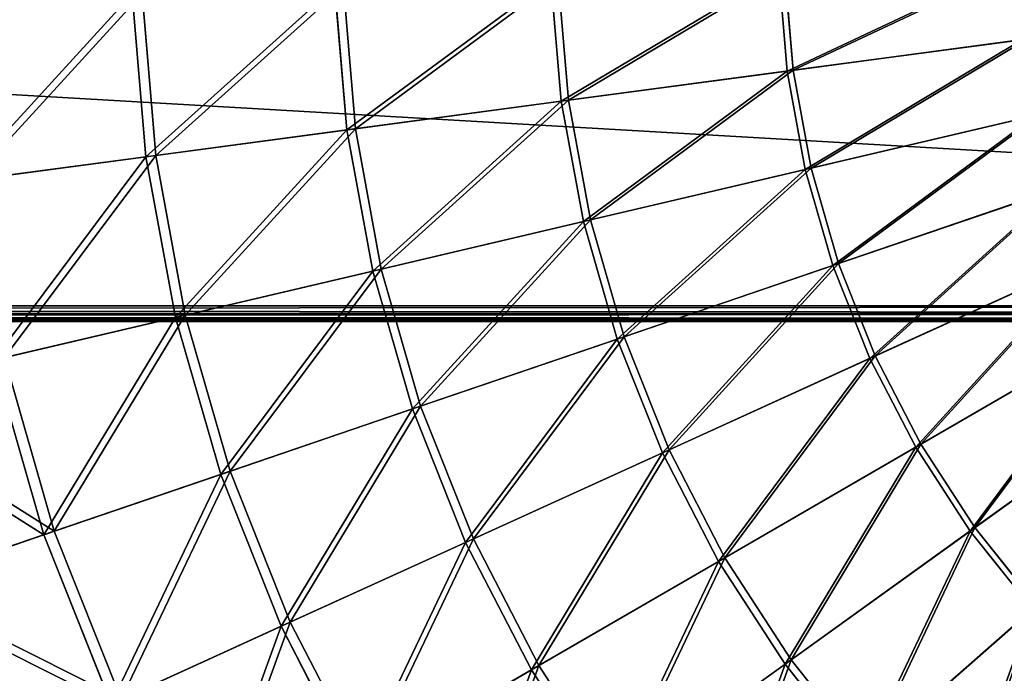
# Model space of a CAD drawing. Extents: x 0 to 923, y 0 to 335.
# Tile 110 of 164: x 641 to 705, y 120 to 162. Entities that reach past the tile are written whole.
import ezdxf

# ---------------------------------------------------------------- set-up
doc = ezdxf.new("R2010")
doc.units = 0
doc.layers.get('0').update_dxf_attribs({"color": 13, "linetype": 'CONTINUOUS'})

# ---------------------------------------------------------------- blocks, each defined once
blk = doc.blocks.new('GROUP_4')
for p, q in [((87.93, 156.785, 145.517), (87.272, 164.625, 145.517)), ((88.398, 156.847, 144.634), (87.744, 164.642, 144.634)), ((102.457, 158.725, 152.44), (101.919, 165.132, 152.44)), ((102.836, 158.776, 151.515), (102.302, 165.146, 151.515)), ((74.147, 154.944, 137.192), (73.375, 164.144, 137.192)), ((73.931, 164.163, 136.359), (74.698, 155.017, 136.359)), ((61.24, 153.22, 127.547), (60.362, 163.694, 127.547)), ((60.996, 163.716, 126.772), (61.87, 153.304, 126.772)), ((102.836, 158.776, 151.515), (117.874, 160.784, 156.937)), ((117.586, 160.746, 157.895), (102.457, 158.725, 152.44)), ((102.457, 158.725, 152.44), (87.93, 156.785, 145.517)), ((88.398, 156.847, 144.634), (102.836, 158.776, 151.515)), ((103.62, 152.401, 152.44), (102.457, 158.725, 152.44)), ((103.992, 152.489, 151.515), (102.836, 158.776, 151.515)), ((87.93, 156.785, 145.517), (74.147, 154.944, 137.192)), ((74.698, 155.017, 136.359), (88.398, 156.847, 144.634)), ((89.353, 149.047, 145.517), (87.93, 156.785, 145.517)), ((89.812, 149.155, 144.634), (88.398, 156.847, 144.634)), ((118.478, 155.896, 157.895), (103.62, 152.401, 152.44)), ((103.992, 152.489, 151.515), (118.761, 155.962, 156.937)), ((74.147, 154.944, 137.192), (61.24, 153.22, 127.547)), ((61.87, 153.304, 126.772), (74.698, 155.017, 136.359)), ((75.817, 145.863, 137.192), (74.147, 154.944, 137.192)), ((74.698, 155.017, 136.359), (76.358, 145.991, 136.359)), ((61.24, 153.22, 127.547), (49.334, 151.629, 116.673)), ((50.036, 151.723, 115.964), (61.87, 153.304, 126.772)), ((63.141, 142.883, 127.547), (61.24, 153.22, 127.547)), ((61.87, 153.304, 126.772), (63.76, 143.028, 126.772)), ((103.62, 152.401, 152.44), (89.353, 149.047, 145.517)), ((89.812, 149.155, 144.634), (103.992, 152.489, 151.515)), ((105.397, 146.222, 152.44), (103.62, 152.401, 152.44)), ((103.992, 152.489, 151.515), (105.759, 146.346, 151.515)), ((105.397, 146.222, 152.44), (119.842, 151.156, 157.895)), ((105.759, 146.346, 151.515), (120.116, 151.25, 156.937)), ((89.353, 149.047, 145.517), (75.817, 145.863, 137.192)), ((76.358, 145.991, 136.359), (89.812, 149.155, 144.634)), ((91.528, 141.485, 145.517), (89.353, 149.047, 145.517)), ((91.974, 141.638, 144.634), (89.812, 149.155, 144.634)), ((91.528, 141.485, 145.517), (105.397, 146.222, 152.44)), ((91.974, 141.638, 144.634), (105.759, 146.346, 151.515)), ((107.771, 140.247, 152.44), (105.397, 146.222, 152.44)), ((105.759, 146.346, 151.515), (108.119, 140.405, 151.515)), ((121.663, 146.573, 157.895), (107.771, 140.247, 152.44)), ((108.119, 140.405, 151.515), (121.927, 146.693, 156.937)), ((75.817, 145.863, 137.192), (63.141, 142.883, 127.547)), ((63.76, 143.028, 126.772), (76.358, 145.991, 136.359)), ((78.369, 136.991, 137.192), (75.817, 145.863, 137.192)), ((76.358, 145.991, 136.359), (78.895, 137.17, 136.359)), ((63.141, 142.883, 127.547), (51.448, 140.133, 116.673)), ((52.137, 140.295, 115.964), (63.76, 143.028, 126.772)), ((66.047, 132.782, 127.547), (63.141, 142.883, 127.547)), ((63.76, 143.028, 126.772), (66.647, 132.987, 126.772)), ((110.72, 134.533, 152.44), (123.924, 142.19, 157.895)), ((111.051, 134.725, 151.515), (124.176, 142.335, 156.937)), ((78.369, 136.991, 137.192), (91.528, 141.485, 145.517)), ((78.895, 137.17, 136.359), (91.974, 141.638, 144.634)), ((94.433, 134.173, 145.517), (91.528, 141.485, 145.517)), ((94.863, 134.369, 144.634), (91.974, 141.638, 144.634)), ((54.679, 128.899, 116.673), (51.448, 140.133, 116.673)), ((52.137, 140.295, 115.964), (55.349, 129.128, 115.964)), ((107.771, 140.247, 152.44), (94.433, 134.173, 145.517)), ((94.863, 134.369, 144.634), (108.119, 140.405, 151.515)), ((110.72, 134.533, 152.44), (107.771, 140.247, 152.44)), ((108.119, 140.405, 151.515), (111.051, 134.725, 151.515)), ((126.605, 138.05, 157.895), (114.214, 129.135, 152.44)), ((114.525, 129.359, 151.515), (126.84, 138.219, 156.937)), ((66.047, 132.782, 127.547), (78.369, 136.991, 137.192)), ((66.647, 132.987, 126.772), (78.895, 137.17, 136.359)), ((81.778, 128.41, 137.192), (78.369, 136.991, 137.192)), ((78.895, 137.17, 136.359), (82.284, 128.641, 136.359)), ((94.433, 134.173, 145.517), (81.778, 128.41, 137.192)), ((82.284, 128.641, 136.359), (94.863, 134.369, 144.634)), ((98.042, 127.181, 145.517), (94.433, 134.173, 145.517)), ((94.863, 134.369, 144.634), (98.45, 127.418, 144.634)), ((98.042, 127.181, 145.517), (110.72, 134.533, 152.44)), ((98.45, 127.418, 144.634), (111.051, 134.725, 151.515)), ((114.214, 129.135, 152.44), (110.72, 134.533, 152.44)), ((111.051, 134.725, 151.515), (114.525, 129.359, 151.515)), ((55.349, 129.128, 115.964), (66.647, 132.987, 126.772)), ((66.647, 132.987, 126.772), (70.506, 123.277, 126.772)), ((54.679, 128.899, 116.673), (66.047, 132.782, 127.547)), ((69.928, 123.014, 127.547), (66.047, 132.782, 127.547)), ((45.109, 125.63, 104.039), (55.349, 129.128, 115.964)), ((55.349, 129.128, 115.964), (59.64, 118.329, 115.964)), ((114.214, 129.135, 152.44), (102.318, 120.577, 145.517)), ((102.701, 120.852, 144.634), (114.525, 129.359, 151.515)), ((118.221, 124.107, 152.44), (114.214, 129.135, 152.44)), ((114.525, 129.359, 151.515), (118.508, 124.36, 151.515)), ((44.376, 125.38, 104.675), (54.679, 128.899, 116.673)), ((58.996, 118.036, 116.673), (54.679, 128.899, 116.673)), ((70.506, 123.277, 126.772), (82.284, 128.641, 136.359)), ((82.284, 128.641, 136.359), (86.493, 120.485, 136.359)), ((81.778, 128.41, 137.192), (69.928, 123.014, 127.547)), ((86.012, 120.206, 137.192), (81.778, 128.41, 137.192)), ((86.493, 120.485, 136.359), (98.45, 127.418, 144.634)), ((98.45, 127.418, 144.634), (102.701, 120.852, 144.634)), ((86.012, 120.206, 137.192), (98.042, 127.181, 145.517)), ((102.318, 120.577, 145.517), (98.042, 127.181, 145.517)), ((107.221, 114.423, 145.517), (118.221, 124.107, 152.44)), ((107.575, 114.735, 144.634), (118.508, 124.36, 151.515)), ((69.928, 123.014, 127.547), (58.996, 118.036, 116.673)), ((59.64, 118.329, 115.964), (70.506, 123.277, 126.772)), ((74.748, 113.674, 127.547), (69.928, 123.014, 127.547)), ((70.506, 123.277, 126.772), (75.297, 113.992, 126.772)), ((75.297, 113.992, 126.772), (86.493, 120.485, 136.359)), ((86.493, 120.485, 136.359), (91.481, 112.78, 136.359)), ((102.318, 120.577, 145.517), (91.03, 112.456, 137.192)), ((91.481, 112.78, 136.359), (102.701, 120.852, 144.634)), ((107.221, 114.423, 145.517), (102.318, 120.577, 145.517)), ((102.701, 120.852, 144.634), (107.575, 114.735, 144.634)), ((74.748, 113.674, 127.547), (86.012, 120.206, 137.192)), ((91.03, 112.456, 137.192), (86.012, 120.206, 137.192))]:
    blk.add_line(p, q)
mesh = blk.add_polyface()
corners = [(102.457, 158.725, 152.44), (117.174, 165.661, 157.895), (101.919, 165.132, 152.44), (117.586, 160.746, 157.895)]
mesh.append_faces([[corners[k] for k in face] for face in [(0, 1, 2), (1, 0, 3)]], dxfattribs={"vtx0": -1})
mesh = blk.add_polyface()
corners = [(117.464, 165.671, 156.937), (102.836, 158.776, 151.515), (102.302, 165.146, 151.515), (117.874, 160.784, 156.937)]
mesh.append_faces([[corners[k] for k in face] for face in [(0, 1, 2), (1, 0, 3)]], dxfattribs={"vtx0": -1})
mesh = blk.add_polyface()
corners = [(74.147, 154.944, 137.192), (87.272, 164.625, 145.517), (73.375, 164.144, 137.192), (87.93, 156.785, 145.517)]
mesh.append_faces([[corners[k] for k in face] for face in [(0, 1, 2), (1, 0, 3)]], dxfattribs={"vtx0": -1})
mesh = blk.add_polyface()
corners = [(87.744, 164.642, 144.634), (74.698, 155.017, 136.359), (73.931, 164.163, 136.359), (88.398, 156.847, 144.634)]
mesh.append_faces([[corners[k] for k in face] for face in [(0, 1, 2), (1, 0, 3)]], dxfattribs={"vtx0": -1})
mesh = blk.add_polyface()
corners = [(87.93, 156.785, 145.517), (101.919, 165.132, 152.44), (87.272, 164.625, 145.517), (102.457, 158.725, 152.44)]
mesh.append_faces([[corners[k] for k in face] for face in [(0, 1, 2), (1, 0, 3)]], dxfattribs={"vtx0": -1})
mesh = blk.add_polyface()
corners = [(102.302, 165.146, 151.515), (88.398, 156.847, 144.634), (87.744, 164.642, 144.634), (102.836, 158.776, 151.515)]
mesh.append_faces([[corners[k] for k in face] for face in [(0, 1, 2), (1, 0, 3)]], dxfattribs={"vtx0": -1})
mesh = blk.add_polyface()
corners = [(61.24, 153.22, 127.547), (73.375, 164.144, 137.192), (60.362, 163.694, 127.547), (74.147, 154.944, 137.192)]
mesh.append_faces([[corners[k] for k in face] for face in [(0, 1, 2), (1, 0, 3)]], dxfattribs={"vtx0": -1})
mesh = blk.add_polyface()
corners = [(73.931, 164.163, 136.359), (61.87, 153.304, 126.772), (60.996, 163.716, 126.772), (74.698, 155.017, 136.359)]
mesh.append_faces([[corners[k] for k in face] for face in [(0, 1, 2), (1, 0, 3)]], dxfattribs={"vtx0": -1})
mesh = blk.add_polyface()
corners = [(49.334, 151.629, 116.673), (60.362, 163.694, 127.547), (48.357, 163.278, 116.673), (61.24, 153.22, 127.547)]
mesh.append_faces([[corners[k] for k in face] for face in [(0, 1, 2), (1, 0, 3)]], dxfattribs={"vtx0": -1})
mesh = blk.add_polyface()
corners = [(60.996, 163.716, 126.772), (50.036, 151.723, 115.964), (49.064, 163.302, 115.964), (61.87, 153.304, 126.772)]
mesh.append_faces([[corners[k] for k in face] for face in [(0, 1, 2), (1, 0, 3)]], dxfattribs={"vtx0": -1})
mesh = blk.add_polyface()
corners = [(117.874, 160.784, 156.937), (103.992, 152.489, 151.515), (102.836, 158.776, 151.515), (118.761, 155.962, 156.937)]
mesh.append_faces([[corners[k] for k in face] for face in [(0, 1, 2), (1, 0, 3)]], dxfattribs={"vtx0": -1})
mesh = blk.add_polyface()
corners = [(103.62, 152.401, 152.44), (117.586, 160.746, 157.895), (102.457, 158.725, 152.44), (118.478, 155.896, 157.895)]
mesh.append_faces([[corners[k] for k in face] for face in [(0, 1, 2), (1, 0, 3)]], dxfattribs={"vtx0": -1})
mesh = blk.add_polyface()
corners = [(89.353, 149.047, 145.517), (102.457, 158.725, 152.44), (87.93, 156.785, 145.517), (103.62, 152.401, 152.44)]
mesh.append_faces([[corners[k] for k in face] for face in [(0, 1, 2), (1, 0, 3)]], dxfattribs={"vtx0": -1})
mesh = blk.add_polyface()
corners = [(102.836, 158.776, 151.515), (89.812, 149.155, 144.634), (88.398, 156.847, 144.634), (103.992, 152.489, 151.515)]
mesh.append_faces([[corners[k] for k in face] for face in [(0, 1, 2), (1, 0, 3)]], dxfattribs={"vtx0": -1})
mesh = blk.add_polyface()
corners = [(75.817, 145.863, 137.192), (87.93, 156.785, 145.517), (74.147, 154.944, 137.192), (89.353, 149.047, 145.517)]
mesh.append_faces([[corners[k] for k in face] for face in [(0, 1, 2), (1, 0, 3)]], dxfattribs={"vtx0": -1})
mesh = blk.add_polyface()
corners = [(88.398, 156.847, 144.634), (76.358, 145.991, 136.359), (74.698, 155.017, 136.359), (89.812, 149.155, 144.634)]
mesh.append_faces([[corners[k] for k in face] for face in [(0, 1, 2), (1, 0, 3)]], dxfattribs={"vtx0": -1})
mesh = blk.add_polyface()
corners = [(105.397, 146.222, 152.44), (118.478, 155.896, 157.895), (103.62, 152.401, 152.44), (119.842, 151.156, 157.895)]
mesh.append_faces([[corners[k] for k in face] for face in [(0, 1, 2), (1, 0, 3)]], dxfattribs={"vtx0": -1})
mesh = blk.add_polyface()
corners = [(118.761, 155.962, 156.937), (105.759, 146.346, 151.515), (103.992, 152.489, 151.515), (120.116, 151.25, 156.937)]
mesh.append_faces([[corners[k] for k in face] for face in [(0, 1, 2), (1, 0, 3)]], dxfattribs={"vtx0": -1})
mesh = blk.add_polyface()
corners = [(63.141, 142.883, 127.547), (74.147, 154.944, 137.192), (61.24, 153.22, 127.547), (75.817, 145.863, 137.192)]
mesh.append_faces([[corners[k] for k in face] for face in [(0, 1, 2), (1, 0, 3)]], dxfattribs={"vtx0": -1})
mesh = blk.add_polyface()
corners = [(74.698, 155.017, 136.359), (63.76, 143.028, 126.772), (61.87, 153.304, 126.772), (76.358, 145.991, 136.359)]
mesh.append_faces([[corners[k] for k in face] for face in [(0, 1, 2), (1, 0, 3)]], dxfattribs={"vtx0": -1})
mesh = blk.add_polyface()
corners = [(51.448, 140.133, 116.673), (61.24, 153.22, 127.547), (49.334, 151.629, 116.673), (63.141, 142.883, 127.547)]
mesh.append_faces([[corners[k] for k in face] for face in [(0, 1, 2), (1, 0, 3)]], dxfattribs={"vtx0": -1})
mesh = blk.add_polyface()
corners = [(61.87, 153.304, 126.772), (52.137, 140.295, 115.964), (50.036, 151.723, 115.964), (63.76, 143.028, 126.772)]
mesh.append_faces([[corners[k] for k in face] for face in [(0, 1, 2), (1, 0, 3)]], dxfattribs={"vtx0": -1})
mesh = blk.add_polyface()
corners = [(91.528, 141.485, 145.517), (103.62, 152.401, 152.44), (89.353, 149.047, 145.517), (105.397, 146.222, 152.44)]
mesh.append_faces([[corners[k] for k in face] for face in [(0, 1, 2), (1, 0, 3)]], dxfattribs={"vtx0": -1})
mesh = blk.add_polyface()
corners = [(103.992, 152.489, 151.515), (91.974, 141.638, 144.634), (89.812, 149.155, 144.634), (105.759, 146.346, 151.515)]
mesh.append_faces([[corners[k] for k in face] for face in [(0, 1, 2), (1, 0, 3)]], dxfattribs={"vtx0": -1})
mesh = blk.add_polyface()
corners = [(107.771, 140.247, 152.44), (119.842, 151.156, 157.895), (105.397, 146.222, 152.44), (121.663, 146.573, 157.895)]
mesh.append_faces([[corners[k] for k in face] for face in [(0, 1, 2), (1, 0, 3)]], dxfattribs={"vtx0": -1})
mesh = blk.add_polyface()
corners = [(120.116, 151.25, 156.937), (108.119, 140.405, 151.515), (105.759, 146.346, 151.515), (121.927, 146.693, 156.937)]
mesh.append_faces([[corners[k] for k in face] for face in [(0, 1, 2), (1, 0, 3)]], dxfattribs={"vtx0": -1})
mesh = blk.add_polyface()
corners = [(78.369, 136.991, 137.192), (89.353, 149.047, 145.517), (75.817, 145.863, 137.192), (91.528, 141.485, 145.517)]
mesh.append_faces([[corners[k] for k in face] for face in [(0, 1, 2), (1, 0, 3)]], dxfattribs={"vtx0": -1})
mesh = blk.add_polyface()
corners = [(89.812, 149.155, 144.634), (78.895, 137.17, 136.359), (76.358, 145.991, 136.359), (91.974, 141.638, 144.634)]
mesh.append_faces([[corners[k] for k in face] for face in [(0, 1, 2), (1, 0, 3)]], dxfattribs={"vtx0": -1})
mesh = blk.add_polyface()
corners = [(94.433, 134.173, 145.517), (105.397, 146.222, 152.44), (91.528, 141.485, 145.517), (107.771, 140.247, 152.44)]
mesh.append_faces([[corners[k] for k in face] for face in [(0, 1, 2), (1, 0, 3)]], dxfattribs={"vtx0": -1})
mesh = blk.add_polyface()
corners = [(105.759, 146.346, 151.515), (94.863, 134.369, 144.634), (91.974, 141.638, 144.634), (108.119, 140.405, 151.515)]
mesh.append_faces([[corners[k] for k in face] for face in [(0, 1, 2), (1, 0, 3)]], dxfattribs={"vtx0": -1})
mesh = blk.add_polyface()
corners = [(110.72, 134.533, 152.44), (121.663, 146.573, 157.895), (107.771, 140.247, 152.44), (123.924, 142.19, 157.895)]
mesh.append_faces([[corners[k] for k in face] for face in [(0, 1, 2), (1, 0, 3)]], dxfattribs={"vtx0": -1})
mesh = blk.add_polyface()
corners = [(121.927, 146.693, 156.937), (111.051, 134.725, 151.515), (108.119, 140.405, 151.515), (124.176, 142.335, 156.937)]
mesh.append_faces([[corners[k] for k in face] for face in [(0, 1, 2), (1, 0, 3)]], dxfattribs={"vtx0": -1})
mesh = blk.add_polyface()
corners = [(66.047, 132.782, 127.547), (75.817, 145.863, 137.192), (63.141, 142.883, 127.547), (78.369, 136.991, 137.192)]
mesh.append_faces([[corners[k] for k in face] for face in [(0, 1, 2), (1, 0, 3)]], dxfattribs={"vtx0": -1})
mesh = blk.add_polyface()
corners = [(76.358, 145.991, 136.359), (66.647, 132.987, 126.772), (63.76, 143.028, 126.772), (78.895, 137.17, 136.359)]
mesh.append_faces([[corners[k] for k in face] for face in [(0, 1, 2), (1, 0, 3)]], dxfattribs={"vtx0": -1})
mesh = blk.add_polyface()
corners = [(54.679, 128.899, 116.673), (63.141, 142.883, 127.547), (51.448, 140.133, 116.673), (66.047, 132.782, 127.547)]
mesh.append_faces([[corners[k] for k in face] for face in [(0, 1, 2), (1, 0, 3)]], dxfattribs={"vtx0": -1})
mesh = blk.add_polyface()
corners = [(63.76, 143.028, 126.772), (55.349, 129.128, 115.964), (52.137, 140.295, 115.964), (66.647, 132.987, 126.772)]
mesh.append_faces([[corners[k] for k in face] for face in [(0, 1, 2), (1, 0, 3)]], dxfattribs={"vtx0": -1})
mesh = blk.add_polyface()
corners = [(114.214, 129.135, 152.44), (123.924, 142.19, 157.895), (110.72, 134.533, 152.44), (126.605, 138.05, 157.895)]
mesh.append_faces([[corners[k] for k in face] for face in [(0, 1, 2), (1, 0, 3)]], dxfattribs={"vtx0": -1})
mesh = blk.add_polyface()
corners = [(124.176, 142.335, 156.937), (114.525, 129.359, 151.515), (111.051, 134.725, 151.515), (126.84, 138.219, 156.937)]
mesh.append_faces([[corners[k] for k in face] for face in [(0, 1, 2), (1, 0, 3)]], dxfattribs={"vtx0": -1})
mesh = blk.add_polyface()
corners = [(81.778, 128.41, 137.192), (91.528, 141.485, 145.517), (78.369, 136.991, 137.192), (94.433, 134.173, 145.517)]
mesh.append_faces([[corners[k] for k in face] for face in [(0, 1, 2), (1, 0, 3)]], dxfattribs={"vtx0": -1})
mesh = blk.add_polyface()
corners = [(91.974, 141.638, 144.634), (82.284, 128.641, 136.359), (78.895, 137.17, 136.359), (94.863, 134.369, 144.634)]
mesh.append_faces([[corners[k] for k in face] for face in [(0, 1, 2), (1, 0, 3)]], dxfattribs={"vtx0": -1})
mesh = blk.add_polyface()
corners = [(54.679, 128.899, 116.673), (40.85, 137.641, 104.675), (44.376, 125.38, 104.675), (51.448, 140.133, 116.673)]
mesh.append_faces([[corners[k] for k in face] for face in [(0, 1, 2), (1, 0, 3)]], dxfattribs={"vtx0": -1})
mesh = blk.add_polyface()
corners = [(41.604, 137.818, 104.039), (55.349, 129.128, 115.964), (45.109, 125.63, 104.039), (52.137, 140.295, 115.964)]
mesh.append_faces([[corners[k] for k in face] for face in [(0, 1, 2), (1, 0, 3)]], dxfattribs={"vtx0": -1})
mesh = blk.add_polyface()
corners = [(98.042, 127.181, 145.517), (107.771, 140.247, 152.44), (94.433, 134.173, 145.517), (110.72, 134.533, 152.44)]
mesh.append_faces([[corners[k] for k in face] for face in [(0, 1, 2), (1, 0, 3)]], dxfattribs={"vtx0": -1})
mesh = blk.add_polyface()
corners = [(108.119, 140.405, 151.515), (98.45, 127.418, 144.634), (94.863, 134.369, 144.634), (111.051, 134.725, 151.515)]
mesh.append_faces([[corners[k] for k in face] for face in [(0, 1, 2), (1, 0, 3)]], dxfattribs={"vtx0": -1})
mesh = blk.add_polyface()
corners = [(118.221, 124.107, 152.44), (126.605, 138.05, 157.895), (114.214, 129.135, 152.44), (129.678, 134.193, 157.895)]
mesh.append_faces([[corners[k] for k in face] for face in [(0, 1, 2), (1, 0, 3)]], dxfattribs={"vtx0": -1})
mesh = blk.add_polyface()
corners = [(126.84, 138.219, 156.937), (118.508, 124.36, 151.515), (114.525, 129.359, 151.515), (129.896, 134.384, 156.937)]
mesh.append_faces([[corners[k] for k in face] for face in [(0, 1, 2), (1, 0, 3)]], dxfattribs={"vtx0": -1})
mesh = blk.add_polyface()
corners = [(69.928, 123.014, 127.547), (78.369, 136.991, 137.192), (66.047, 132.782, 127.547), (81.778, 128.41, 137.192)]
mesh.append_faces([[corners[k] for k in face] for face in [(0, 1, 2), (1, 0, 3)]], dxfattribs={"vtx0": -1})
mesh = blk.add_polyface()
corners = [(78.895, 137.17, 136.359), (70.506, 123.277, 126.772), (66.647, 132.987, 126.772), (82.284, 128.641, 136.359)]
mesh.append_faces([[corners[k] for k in face] for face in [(0, 1, 2), (1, 0, 3)]], dxfattribs={"vtx0": -1})
mesh = blk.add_polyface()
corners = [(86.012, 120.206, 137.192), (94.433, 134.173, 145.517), (81.778, 128.41, 137.192), (98.042, 127.181, 145.517)]
mesh.append_faces([[corners[k] for k in face] for face in [(0, 1, 2), (1, 0, 3)]], dxfattribs={"vtx0": -1})
mesh = blk.add_polyface()
corners = [(94.863, 134.369, 144.634), (86.493, 120.485, 136.359), (82.284, 128.641, 136.359), (98.45, 127.418, 144.634)]
mesh.append_faces([[corners[k] for k in face] for face in [(0, 1, 2), (1, 0, 3)]], dxfattribs={"vtx0": -1})
mesh = blk.add_polyface()
corners = [(102.318, 120.577, 145.517), (110.72, 134.533, 152.44), (98.042, 127.181, 145.517), (114.214, 129.135, 152.44)]
mesh.append_faces([[corners[k] for k in face] for face in [(0, 1, 2), (1, 0, 3)]], dxfattribs={"vtx0": -1})
mesh = blk.add_polyface()
corners = [(111.051, 134.725, 151.515), (102.701, 120.852, 144.634), (98.45, 127.418, 144.634), (114.525, 129.359, 151.515)]
mesh.append_faces([[corners[k] for k in face] for face in [(0, 1, 2), (1, 0, 3)]], dxfattribs={"vtx0": -1})
mesh = blk.add_polyface()
corners = [(66.647, 132.987, 126.772), (59.64, 118.329, 115.964), (55.349, 129.128, 115.964), (70.506, 123.277, 126.772)]
mesh.append_faces([[corners[k] for k in face] for face in [(0, 1, 2), (1, 0, 3)]], dxfattribs={"vtx0": -1})
mesh = blk.add_polyface()
corners = [(58.996, 118.036, 116.673), (66.047, 132.782, 127.547), (54.679, 128.899, 116.673), (69.928, 123.014, 127.547)]
mesh.append_faces([[corners[k] for k in face] for face in [(0, 1, 2), (1, 0, 3)]], dxfattribs={"vtx0": -1})
mesh = blk.add_polyface()
corners = [(45.109, 125.63, 104.039), (59.64, 118.329, 115.964), (49.792, 113.845, 104.039), (55.349, 129.128, 115.964)]
mesh.append_faces([[corners[k] for k in face] for face in [(0, 1, 2), (1, 0, 3)]], dxfattribs={"vtx0": -1})
mesh = blk.add_polyface()
corners = [(107.221, 114.423, 145.517), (114.214, 129.135, 152.44), (102.318, 120.577, 145.517), (118.221, 124.107, 152.44)]
mesh.append_faces([[corners[k] for k in face] for face in [(0, 1, 2), (1, 0, 3)]], dxfattribs={"vtx0": -1})
mesh = blk.add_polyface()
corners = [(114.525, 129.359, 151.515), (107.575, 114.735, 144.634), (102.701, 120.852, 144.634), (118.508, 124.36, 151.515)]
mesh.append_faces([[corners[k] for k in face] for face in [(0, 1, 2), (1, 0, 3)]], dxfattribs={"vtx0": -1})
mesh = blk.add_polyface()
corners = [(58.996, 118.036, 116.673), (44.376, 125.38, 104.675), (49.087, 113.524, 104.675), (54.679, 128.899, 116.673)]
mesh.append_faces([[corners[k] for k in face] for face in [(0, 1, 2), (1, 0, 3)]], dxfattribs={"vtx0": -1})
mesh = blk.add_polyface()
corners = [(82.284, 128.641, 136.359), (75.297, 113.992, 126.772), (70.506, 123.277, 126.772), (86.493, 120.485, 136.359)]
mesh.append_faces([[corners[k] for k in face] for face in [(0, 1, 2), (1, 0, 3)]], dxfattribs={"vtx0": -1})
mesh = blk.add_polyface()
corners = [(74.748, 113.674, 127.547), (81.778, 128.41, 137.192), (69.928, 123.014, 127.547), (86.012, 120.206, 137.192)]
mesh.append_faces([[corners[k] for k in face] for face in [(0, 1, 2), (1, 0, 3)]], dxfattribs={"vtx0": -1})
mesh = blk.add_polyface()
corners = [(98.45, 127.418, 144.634), (91.481, 112.78, 136.359), (86.493, 120.485, 136.359), (102.701, 120.852, 144.634)]
mesh.append_faces([[corners[k] for k in face] for face in [(0, 1, 2), (1, 0, 3)]], dxfattribs={"vtx0": -1})
mesh = blk.add_polyface()
corners = [(91.03, 112.456, 137.192), (98.042, 127.181, 145.517), (86.012, 120.206, 137.192), (102.318, 120.577, 145.517)]
mesh.append_faces([[corners[k] for k in face] for face in [(0, 1, 2), (1, 0, 3)]], dxfattribs={"vtx0": -1})
mesh = blk.add_polyface()
corners = [(112.703, 108.779, 145.517), (118.221, 124.107, 152.44), (107.221, 114.423, 145.517), (122.701, 119.495, 152.44)]
mesh.append_faces([[corners[k] for k in face] for face in [(0, 1, 2), (1, 0, 3)]], dxfattribs={"vtx0": -1})
mesh = blk.add_polyface()
corners = [(118.508, 124.36, 151.515), (113.025, 109.124, 144.634), (107.575, 114.735, 144.634), (122.962, 119.775, 151.515)]
mesh.append_faces([[corners[k] for k in face] for face in [(0, 1, 2), (1, 0, 3)]], dxfattribs={"vtx0": -1})
mesh = blk.add_polyface()
corners = [(64.356, 107.648, 116.673), (69.928, 123.014, 127.547), (58.996, 118.036, 116.673), (74.748, 113.674, 127.547)]
mesh.append_faces([[corners[k] for k in face] for face in [(0, 1, 2), (1, 0, 3)]], dxfattribs={"vtx0": -1})
mesh = blk.add_polyface()
corners = [(70.506, 123.277, 126.772), (64.969, 108.003, 115.964), (59.64, 118.329, 115.964), (75.297, 113.992, 126.772)]
mesh.append_faces([[corners[k] for k in face] for face in [(0, 1, 2), (1, 0, 3)]], dxfattribs={"vtx0": -1})
mesh = blk.add_polyface()
corners = [(86.493, 120.485, 136.359), (80.975, 105.222, 126.772), (75.297, 113.992, 126.772), (91.481, 112.78, 136.359)]
mesh.append_faces([[corners[k] for k in face] for face in [(0, 1, 2), (1, 0, 3)]], dxfattribs={"vtx0": -1})
mesh = blk.add_polyface()
corners = [(96.783, 105.235, 137.192), (102.318, 120.577, 145.517), (91.03, 112.456, 137.192), (107.221, 114.423, 145.517)]
mesh.append_faces([[corners[k] for k in face] for face in [(0, 1, 2), (1, 0, 3)]], dxfattribs={"vtx0": -1})
mesh = blk.add_polyface()
corners = [(102.701, 120.852, 144.634), (97.201, 105.602, 136.359), (91.481, 112.78, 136.359), (107.575, 114.735, 144.634)]
mesh.append_faces([[corners[k] for k in face] for face in [(0, 1, 2), (1, 0, 3)]], dxfattribs={"vtx0": -1})
mesh = blk.add_polyface()
corners = [(80.46, 104.851, 127.547), (86.012, 120.206, 137.192), (74.748, 113.674, 127.547), (91.03, 112.456, 137.192)]
mesh.append_faces([[corners[k] for k in face] for face in [(0, 1, 2), (1, 0, 3)]], dxfattribs={"vtx0": -1})
blk = doc.blocks.new('COMPONENT_7')
blk.add_blockref('GROUP_4', (0, 0))
blk = doc.blocks.new('GROUP_2')
for p, q in [((1, 1), (829, 1)), ((1, 1, 50), (829, 1, 50)), ((829, 0.5, 49.866), (1, 0.5, 49.866)), ((829, 0.5, 0.134), (1, 0.5, 0.134)), ((829, 0.134, 49.5), (1, 0.134, 49.5)), ((829, 0.134, 0.5), (1, 0.134, 0.5)), ((1, 0, 49), (829, 0, 49)), ((1, 0, 1), (829, 0, 1))]:
    blk.add_line(p, q)
mesh = blk.add_polyface()
corners = [(829, 49), (1, 1), (1, 49), (829, 1)]
mesh.append_faces([[corners[k] for k in face] for face in [(0, 1, 2), (1, 0, 3)]], dxfattribs={"vtx0": -1})
mesh = blk.add_polyface()
corners = [(829, 1, 50), (1, 49, 50), (1, 1, 50), (829, 49, 50)]
mesh.append_faces([[corners[k] for k in face] for face in [(0, 1, 2), (1, 0, 3)]], dxfattribs={"vtx0": -1})
mesh = blk.add_polyface()
corners = [(829, 0.5, 49.866), (1, 1, 50), (1, 0.5, 49.866), (829, 1, 50)]
mesh.append_faces([[corners[k] for k in face] for face in [(0, 1, 2), (1, 0, 3)]], dxfattribs={"vtx0": -1})
mesh = blk.add_polyface()
corners = [(829, 1), (1, 0.5, 0.134), (1, 1), (829, 0.5, 0.134)]
mesh.append_faces([[corners[k] for k in face] for face in [(0, 1, 2), (1, 0, 3)]], dxfattribs={"vtx0": -1})
mesh = blk.add_polyface()
corners = [(829, 0.5, 49.866), (1, 0.134, 49.5), (829, 0.134, 49.5), (1, 0.5, 49.866)]
mesh.append_faces([[corners[k] for k in face] for face in [(0, 1, 2), (1, 0, 3)]], dxfattribs={"vtx0": -1})
mesh = blk.add_polyface()
corners = [(829, 0.134, 0.5), (1, 0.5, 0.134), (829, 0.5, 0.134), (1, 0.134, 0.5)]
mesh.append_faces([[corners[k] for k in face] for face in [(0, 1, 2), (1, 0, 3)]], dxfattribs={"vtx0": -1})
mesh = blk.add_polyface()
corners = [(829, 0.134, 49.5), (1, 0, 49), (829, 0, 49), (1, 0.134, 49.5)]
mesh.append_faces([[corners[k] for k in face] for face in [(0, 1, 2), (1, 0, 3)]], dxfattribs={"vtx0": -1})
mesh = blk.add_polyface()
corners = [(829, 0, 1), (1, 0.134, 0.5), (829, 0.134, 0.5), (1, 0, 1)]
mesh.append_faces([[corners[k] for k in face] for face in [(0, 1, 2), (1, 0, 3)]], dxfattribs={"vtx0": -1})
mesh = blk.add_polyface()
corners = [(829, 0, 49), (1, 0, 1), (829, 0, 1), (1, 0, 49)]
mesh.append_faces([[corners[k] for k in face] for face in [(0, 1, 2), (1, 0, 3)]], dxfattribs={"vtx0": -1})
blk = doc.blocks.new('GROUP_7')
for name, p in [('COMPONENT_7', (588.13, 0.008, 0.025)), ('GROUP_2', (46.229, 142.633, 187.329))]:
    blk.add_blockref(name, p)

msp = doc.modelspace()

# ---------------------------------------------------------------- block references
msp.add_blockref('GROUP_7', (0, 0))

doc.saveas('drawing.dxf')
